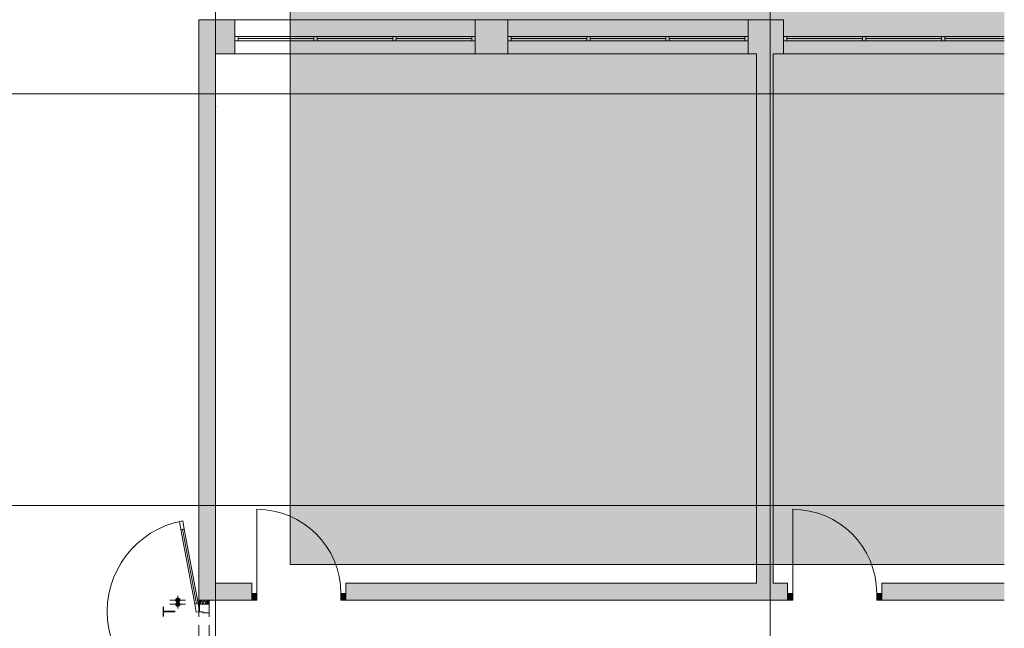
# Paper-space layout 'A-48 WYKOŃCZENIA ŚCIAN - PIĘTRO 3' of a CAD drawing. Header units: millimetres. Extents: x 0 to 500, y 0 to 350.
# Tile 11 of 17: x 221 to 338, y 193 to 265. Entities that reach past the tile are written whole.
import ezdxf
from ezdxf.xclip import XClip

# ---------------------------------------------------------------- set-up
doc = ezdxf.new("R2010")
doc.units = ezdxf.units.MM
doc.header["$MEASUREMENT"] = 0
doc.header["$XCLIPFRAME"] = 0
for name, pattern in [('DASHDOTX2', [1000, 500, -250, 0, -250]), ('Przer. długie kreski', [2.5, 1.5, -1]), ('PRZERYWANA_DU_A', [550, 350, -200])]:
    doc.linetypes.add(name, pattern=pattern)
for name, color, linetype, lineweight in [('0_Nr_pióra__2', 8, 'Continuous', 13), ('A_ściany proj_Nr_pióra__1', 7, 'Continuous', 20), ('A_ściany_Nr_pióra__1', 7, 'Continuous', 20), ('Drzwi Archicad_Nr_pióra__1', 7, 'Continuous', 20), ('Drzwi Archicad_Nr_pióra__3', 252, 'Continuous', 13)]:
    doc.layers.add(name, color=color, linetype=linetype, lineweight=lineweight)
for name, color, linetype in [('A__OKŁADZINY ŚCIAN', 7, 'Continuous'), ('A_podrys', 7, 'Continuous'), ('A_ściany', 7, 'Continuous'), ('A_ściany proj', 7, 'Continuous'), ('Drzwi Archicad', 7, 'Continuous')]:
    doc.layers.add(name, color=color, linetype=linetype)
for name, color, linetype, lineweight, true_color in [('A__OKŁADZINY ŚCIAN_Nr_pióra__7', 7, 'Continuous', 18, 0x171717), ('A_osie_Nr_pióra__16', 7, 'Continuous', 5, 0x0f0f0f), ('A_ściany proj_Nr_pióra__21', 7, 'Continuous', 5, 0xb0b0b0), ('A_ściany_Nr_pióra__19', 7, 'Continuous', 5, 0x191919), ('Okna Archicada_Nr_pióra__19', 7, 'Continuous', 5, 0x191919)]:
    doc.layers.add(name, color=color, linetype=linetype, lineweight=lineweight, true_color=true_color)
doc.styles.add('STYL_AUTOMATYCZNY_5', font='arial.ttf')
pattern_1 = [(0, (-1530.842, -273.8946), (0, 1), [0, -1])]

# ---------------------------------------------------------------- blocks, each defined once
blk = doc.blocks.new('Rysunek_2_2', base_point=(-1530.84, -273.89))
at = {"linetype": 'Continuous', "lineweight": 0, "true_color": 0x484848}
blk.add_hatch(color=251, dxfattribs=at).paths.add_polyline_path([(338.35, 313.99), (253.35, 313.99), (253.35, 200.18), (338.35, 200.18)])
at = {"layer": 'A__OKŁADZINY ŚCIAN', "linetype": 'Continuous', "lineweight": 0, "true_color": 0x171717}
for points in [[(239.71, 195.93), (239.72, 195.83), (239.78, 195.75), (239.86, 195.7), (239.96, 195.68), (240.05, 195.7), (240.13, 195.75), (240.19, 195.83), (240.21, 195.93), (240.19, 196.03), (240.13, 196.11), (240.05, 196.16), (239.96, 196.18), (239.86, 196.16), (239.78, 196.11), (239.72, 196.03)], [(239.71, 195.43), (239.72, 195.33), (239.78, 195.25), (239.86, 195.2), (239.96, 195.18), (240.05, 195.2), (240.13, 195.25), (240.19, 195.33), (240.21, 195.43), (240.19, 195.53), (240.13, 195.61), (240.05, 195.66), (239.96, 195.68), (239.86, 195.66), (239.78, 195.61), (239.72, 195.53)]]:
    blk.add_hatch(color=250, dxfattribs=at).paths.add_polyline_path(points)
at = {"layer": 'A_ściany', "linetype": 'Continuous', "lineweight": 0, "true_color": 0x000000}
for points in [[(244.45, 197.96), (244.45, 260.94), (242.46, 264.99), (242.46, 195.93)], [(246.76, 260.94), (246.76, 264.99), (242.46, 264.99), (244.45, 260.94)], [(279.26, 260.94), (279.26, 264.99), (275.36, 264.99), (275.36, 260.94)], [(312.06, 260.94), (312.06, 264.99), (307.86, 264.99), (307.86, 260.94)], [(310.85, 197.96), (310.85, 260.94), (308.86, 260.94), (308.86, 197.96)], [(244.45, 197.96), (242.46, 195.93), (248.77, 195.93), (248.77, 197.96)], [(259.97, 197.96), (259.97, 195.93), (312.56, 195.93), (312.56, 197.96)], [(323.76, 197.96), (323.76, 195.93), (338.35, 195.93), (338.35, 197.96)]]:
    blk.add_hatch(color=18, dxfattribs=at).paths.add_polyline_path(points)
at = {"layer": 'A_ściany proj', "linetype": 'Continuous', "lineweight": 13}
h = blk.add_hatch(dxfattribs=at)
h.set_pattern_fill('gypsum_0002', color=8, style=0, pattern_type=2)
h.set_pattern_definition(pattern_1)
h.paths.add_polyline_path([(242.46, 195.93), (242.46, 195.43), (242.58, 195.43), (242.58, 195.93)])
h = blk.add_hatch(dxfattribs=at)
h.set_pattern_fill('gypsum_0002', color=8, style=0, pattern_type=2)
h.set_pattern_definition(pattern_1)
h.paths.add_polyline_path([(242.58, 195.43), (242.71, 195.43), (242.71, 195.93), (242.58, 195.93)])
h = blk.add_hatch(dxfattribs=at)
h.set_pattern_fill('batt_insulation_0002', color=8, style=0, pattern_type=2)
h.set_pattern_definition([(60, (-1530.842, -273.89464), (-0.25980762, 0.15), []), (120, (-1530.842, -273.89464), (0.25980762, 0.15), [])])
h.paths.add_polyline_path([(242.71, 195.43), (243.46, 195.43), (243.46, 195.93), (242.71, 195.93)])
h = blk.add_hatch(dxfattribs=at)
h.set_pattern_fill('gypsum_0002', color=8, style=0, pattern_type=2)
h.set_pattern_definition(pattern_1)
h.paths.add_polyline_path([(243.46, 195.93), (243.46, 195.43), (243.58, 195.43), (243.58, 195.93)])
h = blk.add_hatch(dxfattribs=at)
h.set_pattern_fill('gypsum_0002', color=8, style=0, pattern_type=2)
h.set_pattern_definition(pattern_1)
h.paths.add_polyline_path([(243.58, 195.43), (243.71, 195.43), (243.71, 195.93), (243.58, 195.93)])
at = {"layer": 'Drzwi Archicad', "linetype": 'Continuous', "lineweight": 0, "true_color": 0xfdfdfd}
for points in [[(248.77, 196.73), (248.77, 195.93), (249.37, 195.93), (249.37, 196.73)], [(259.97, 195.93), (259.97, 196.73), (259.37, 196.73), (259.37, 195.93)], [(312.56, 196.73), (312.56, 195.93), (313.16, 195.93), (313.16, 196.73)], [(323.76, 195.93), (323.76, 196.73), (323.16, 196.73), (323.16, 195.93)]]:
    blk.add_hatch(color=7, dxfattribs=at).paths.add_polyline_path(points)
at = {"layer": '0_Nr_pióra__2', "color": 8, "linetype": 'PRZERYWANA_DU_A', "lineweight": 13, "flags": 128}
for points in [[(338.35, 200.18), (253.35, 200.18), (253.35, 313.99)], [(338.35, 105.18), (338.35, 200.18)]]:
    blk.add_lwpolyline(points, dxfattribs=at)
at = {"layer": 'A__OKŁADZINY ŚCIAN_Nr_pióra__7', "color": 250, "linetype": 'Continuous', "lineweight": 18, "true_color": 0x171717}
for p, q in [((239.71, 195.93), (239.02, 195.93)), ((239.96, 196.18), (239.96, 196.43)), ((239.96, 195.43), (239.96, 195.93)), ((240.89, 195.93), (240.21, 195.93)), ((239.71, 195.43), (239.02, 195.43)), ((239.96, 194.93), (239.96, 195.18)), ((240.89, 195.43), (240.21, 195.43))]:
    blk.add_line(p, q, dxfattribs=at)
for centre in [(239.96, 195.93), (239.96, 195.43)]:
    blk.add_circle(centre, 0.25, dxfattribs=at)
at = {"layer": 'A_osie_Nr_pióra__16', "color": 250, "linetype": 'DASHDOTX2', "lineweight": 5, "true_color": 0x0f0f0f}
for p, q in [((244.46, 254.64), (244.46, 274.89)), ((310.46, 254.64), (310.46, 274.89)), ((338.35, 256.18), (114.15, 256.18)), ((244.46, 254.64), (244.46, 105.18)), ((310.46, 254.64), (310.46, 105.18)), ((338.35, 207.18), (114.15, 207.18))]:
    blk.add_line(p, q, dxfattribs=at)
for p in [(244.46, 254.64), (244.46, 254.64), (310.46, 254.64), (310.46, 254.64)]:
    blk.add_point(p, dxfattribs=at)
at = {"layer": 'A_ściany proj_Nr_pióra__1', "color": 7, "linetype": 'Continuous', "lineweight": 20, "flags": 128}
for points in [[(242.46, 195.93), (242.46, 195.43)], [(243.71, 195.43), (243.71, 195.93)]]:
    blk.add_lwpolyline(points, dxfattribs=at)
at = {"layer": 'A_ściany proj_Nr_pióra__21', "color": 253, "linetype": 'Continuous', "lineweight": 5, "true_color": 0xb0b0b0}
for p, q in [((242.58, 195.93), (242.58, 195.43)), ((242.71, 195.93), (242.71, 195.43)), ((243.46, 195.43), (243.46, 195.93)), ((243.58, 195.43), (243.58, 195.93)), ((242.56, 195.43), (242.46, 195.43)), ((242.58, 195.43), (242.56, 195.43)), ((242.71, 195.43), (242.58, 195.43)), ((243.46, 195.43), (242.71, 195.43)), ((243.58, 195.43), (243.46, 195.43)), ((243.71, 195.43), (243.58, 195.43))]:
    blk.add_line(p, q, dxfattribs=at)
at = {"layer": 'A_ściany proj_Nr_pióra__21', "color": 253, "linetype": 'Continuous', "lineweight": 5, "true_color": 0xb0b0b0, "flags": 128}
for points in [[(242.46, 195.93), (242.58, 195.93)], [(242.58, 195.93), (242.71, 195.93)], [(242.71, 195.93), (243.46, 195.93)], [(243.46, 195.93), (243.58, 195.93)], [(243.58, 195.93), (243.71, 195.93)]]:
    blk.add_lwpolyline(points, dxfattribs=at)
at = {"layer": 'A_ściany_Nr_pióra__1', "color": 7, "linetype": 'Continuous', "lineweight": 20}
for p, q in [((246.76, 264.99), (246.76, 260.94)), ((275.36, 264.99), (275.36, 260.94)), ((279.26, 264.99), (279.26, 260.94)), ((307.86, 264.99), (307.86, 260.94)), ((312.06, 264.99), (312.06, 260.94)), ((248.77, 197.96), (248.4, 197.96)), ((248.77, 196.73), (248.77, 197.96)), ((259.97, 197.96), (260.34, 197.96)), ((259.97, 196.73), (259.97, 197.96)), ((312.56, 197.96), (312.19, 197.96)), ((312.56, 196.73), (312.56, 197.96)), ((323.76, 197.96), (324.13, 197.96)), ((323.76, 196.73), (323.76, 197.96)), ((248.77, 195.93), (248.77, 196.73)), ((259.97, 195.93), (259.97, 196.73)), ((312.56, 195.93), (312.56, 196.73)), ((323.76, 195.93), (323.76, 196.73))]:
    blk.add_line(p, q, dxfattribs=at)
at = {"layer": 'A_ściany_Nr_pióra__1', "color": 7, "linetype": 'Continuous', "lineweight": 20, "flags": 128}
for points in [[(242.46, 264.99), (242.46, 195.93)], [(246.76, 264.99), (242.46, 264.99)], [(279.26, 264.99), (275.36, 264.99)], [(312.06, 264.99), (307.86, 264.99)], [(244.45, 197.96), (244.45, 260.94)], [(244.45, 260.94), (246.76, 260.94)], [(275.36, 260.94), (279.26, 260.94)], [(307.86, 260.94), (308.86, 260.94)], [(308.86, 260.94), (308.86, 197.96)], [(310.85, 260.94), (312.06, 260.94)], [(310.85, 197.96), (310.85, 260.94)], [(248.77, 197.96), (244.45, 197.96)], [(308.86, 197.96), (259.97, 197.96)], [(312.56, 197.96), (310.85, 197.96)], [(338.35, 197.96), (323.76, 197.96)], [(242.46, 195.93), (248.77, 195.93)], [(259.97, 195.93), (312.56, 195.93)], [(323.76, 195.93), (338.35, 195.93)]]:
    blk.add_lwpolyline(points, dxfattribs=at)
at = {"layer": 'A_ściany_Nr_pióra__19', "color": 250, "linetype": 'Continuous', "lineweight": 5, "true_color": 0x191919}
for p, q in [((275.36, 264.99), (246.76, 264.99)), ((307.86, 264.99), (279.26, 264.99)), ((246.76, 260.94), (275.36, 260.94)), ((279.26, 260.94), (307.86, 260.94)), ((312.06, 260.94), (338.35, 260.94))]:
    blk.add_line(p, q, dxfattribs=at)
at = {"layer": 'Drzwi Archicad_Nr_pióra__1', "color": 7, "linetype": 'Continuous', "lineweight": 20}
for p, q in [((249.37, 196.73), (249.37, 206.73)), ((313.16, 196.73), (313.16, 206.73)), ((248.77, 197.96), (248.4, 197.96)), ((248.77, 197.96), (248.4, 197.96)), ((248.77, 196.73), (248.77, 197.96)), ((248.77, 196.73), (248.77, 197.96)), ((259.97, 196.73), (259.97, 197.96)), ((259.97, 196.73), (259.97, 197.96)), ((259.97, 197.96), (260.34, 197.96)), ((259.97, 197.96), (260.34, 197.96)), ((312.56, 197.96), (312.19, 197.96)), ((312.56, 197.96), (312.19, 197.96)), ((312.56, 196.73), (312.56, 197.96)), ((312.56, 196.73), (312.56, 197.96)), ((323.76, 196.73), (323.76, 197.96)), ((323.76, 196.73), (323.76, 197.96)), ((323.76, 197.96), (324.13, 197.96)), ((323.76, 197.96), (324.13, 197.96)), ((248.77, 196.73), (249.37, 196.73)), ((248.77, 195.93), (248.77, 196.73)), ((248.77, 195.93), (248.77, 196.73)), ((248.77, 195.93), (248.77, 196.73)), ((249.37, 195.93), (248.77, 195.93)), ((249.37, 196.73), (249.37, 195.93)), ((259.37, 195.93), (259.37, 196.73)), ((259.37, 196.73), (259.97, 196.73)), ((259.97, 195.93), (259.37, 195.93)), ((259.97, 196.73), (259.97, 195.93)), ((259.97, 195.93), (259.97, 196.73)), ((259.97, 195.93), (259.97, 196.73)), ((312.56, 196.73), (313.16, 196.73)), ((312.56, 195.93), (312.56, 196.73)), ((312.56, 195.93), (312.56, 196.73)), ((312.56, 195.93), (312.56, 196.73)), ((313.16, 195.93), (312.56, 195.93)), ((313.16, 196.73), (313.16, 195.93)), ((323.16, 195.93), (323.16, 196.73)), ((323.16, 196.73), (323.76, 196.73)), ((323.76, 195.93), (323.16, 195.93)), ((323.76, 196.73), (323.76, 195.93)), ((323.76, 195.93), (323.76, 196.73)), ((323.76, 195.93), (323.76, 196.73))]:
    blk.add_line(p, q, dxfattribs=at)
for centre in [(249.37, 196.73), (313.16, 196.73)]:
    blk.add_arc(centre, 10, 0, 90, dxfattribs=at)
at = {"layer": 'Drzwi Archicad_Nr_pióra__3', "color": 252, "linetype": 'Continuous', "lineweight": 13}
for p, q in [((240.16, 205.29), (240.56, 205.37)), ((240.34, 204.31), (240.16, 205.29)), ((240.56, 205.37), (240.74, 204.38)), ((240.74, 204.38), (240.34, 204.31)), ((240.54, 204.35), (242.18, 195.5)), ((241.98, 195.46), (242.37, 195.53)), ((242.16, 194.48), (241.98, 195.46)), ((242.37, 195.53), (242.56, 194.55)), ((242.56, 195.43), (242.46, 195.43)), ((243.71, 195.43), (242.56, 195.43)), ((242.56, 195.43), (242.56, 194.55)), ((242.58, 195.43), (242.56, 195.43)), ((242.58, 195.43), (242.56, 195.43)), ((242.71, 195.43), (242.58, 195.43)), ((242.71, 195.43), (242.58, 195.43)), ((243.46, 195.43), (242.71, 195.43)), ((243.46, 195.43), (242.71, 195.43)), ((243.58, 195.43), (243.46, 195.43)), ((243.58, 195.43), (243.46, 195.43)), ((243.71, 195.43), (243.58, 195.43)), ((243.71, 195.43), (243.58, 195.43)), ((243.71, 194.43), (243.71, 195.43)), ((242.56, 194.55), (242.16, 194.48)), ((242.56, 194.55), (242.96, 194.55)), ((242.96, 194.55), (242.96, 194.43)), ((242.96, 194.43), (243.71, 194.43))]:
    blk.add_line(p, q, dxfattribs=at)
at = {"layer": 'Drzwi Archicad_Nr_pióra__3', "color": 252, "linetype": 'Przer. długie kreski', "lineweight": 13}
for p, q in [((242.46, 176.43), (242.46, 195.43)), ((243.71, 176.43), (243.71, 195.43))]:
    blk.add_line(p, q, dxfattribs=at)
at = {"layer": 'Drzwi Archicad_Nr_pióra__3', "color": 252, "linetype": 'Continuous', "lineweight": 13, "flags": 128}
for points in [[(240.54, 204.35), (242.18, 195.5), (241.98, 195.46), (240.34, 204.31)], [(240.74, 204.38), (242.37, 195.53), (242.18, 195.5), (240.54, 204.35)]]:
    blk.add_lwpolyline(points, close=True, dxfattribs=at)
at = {"layer": 'Drzwi Archicad_Nr_pióra__3', "color": 252, "linetype": 'Continuous', "lineweight": 13}
blk.add_arc((242.56, 194.55), 11, 100.476, 270, dxfattribs=at)
at = {"layer": 'Okna Archicada_Nr_pióra__19', "color": 250, "linetype": 'Continuous', "lineweight": 5, "true_color": 0x191919}
for p, q in [((275.36, 262.99), (246.76, 262.99)), ((246.76, 262.99), (246.76, 262.49)), ((247.16, 262.99), (247.16, 262.49)), ((247.16, 262.74), (256.16, 262.74)), ((256.16, 262.99), (256.16, 262.49)), ((256.56, 262.99), (256.56, 262.49)), ((256.56, 262.74), (265.56, 262.74)), ((265.56, 262.99), (265.56, 262.49)), ((265.96, 262.99), (265.96, 262.49)), ((265.96, 262.74), (274.96, 262.74)), ((274.96, 262.99), (274.96, 262.49)), ((275.36, 262.49), (275.36, 262.99)), ((307.86, 262.99), (279.26, 262.99)), ((279.26, 262.99), (279.26, 262.49)), ((279.66, 262.99), (279.66, 262.49)), ((279.66, 262.74), (288.66, 262.74)), ((288.66, 262.99), (288.66, 262.49)), ((289.06, 262.99), (289.06, 262.49)), ((289.06, 262.74), (298.06, 262.74)), ((298.06, 262.99), (298.06, 262.49)), ((298.46, 262.99), (298.46, 262.49)), ((298.46, 262.74), (307.46, 262.74)), ((307.46, 262.99), (307.46, 262.49)), ((307.86, 262.49), (307.86, 262.99)), ((338.35, 262.99), (312.06, 262.99)), ((312.06, 262.99), (312.06, 262.49)), ((312.46, 262.99), (312.46, 262.49)), ((312.46, 262.74), (321.46, 262.74)), ((321.46, 262.99), (321.46, 262.49)), ((321.86, 262.99), (321.86, 262.49)), ((321.86, 262.74), (330.86, 262.74)), ((330.86, 262.99), (330.86, 262.49)), ((331.26, 262.99), (331.26, 262.49)), ((331.26, 262.74), (338.35, 262.74)), ((246.76, 262.49), (275.36, 262.49)), ((279.26, 262.49), (307.86, 262.49)), ((312.06, 262.49), (338.35, 262.49))]:
    blk.add_line(p, q, dxfattribs=at)
at = {"layer": 'A__OKŁADZINY ŚCIAN_Nr_pióra__7', "color": 250, "linetype": 'Continuous', "lineweight": 18, "true_color": 0x171717, "insert": (239.66, 193.92), "char_height": 1.5, "width": 1.2566, "attachment_point": 7, "rotation": 90, "style": 'STYL_AUTOMATYCZNY_5'}
blk.add_mtext('\\A1;{\\pql;\\fArial|b0|i0|c238|p0;\\W1.000000;T}', dxfattribs=at)

psp = doc.layouts.new('A-48 WYKOŃCZENIA ŚCIAN - PIĘTRO 3')

# ---------------------------------------------------------------- block references
at = {"layer": 'A_podrys', "color": 37, "linetype": 'Continuous', "lineweight": 5, "true_color": 0x656532}
ref = psp.add_blockref('Rysunek_2_2', (-1530.84, -273.89), dxfattribs=at)
XClip(ref).set_block_clipping_path([(87.8993602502, 105.180192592), (338.3493315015, 313.990192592)])

doc.saveas('drawing.dxf')
